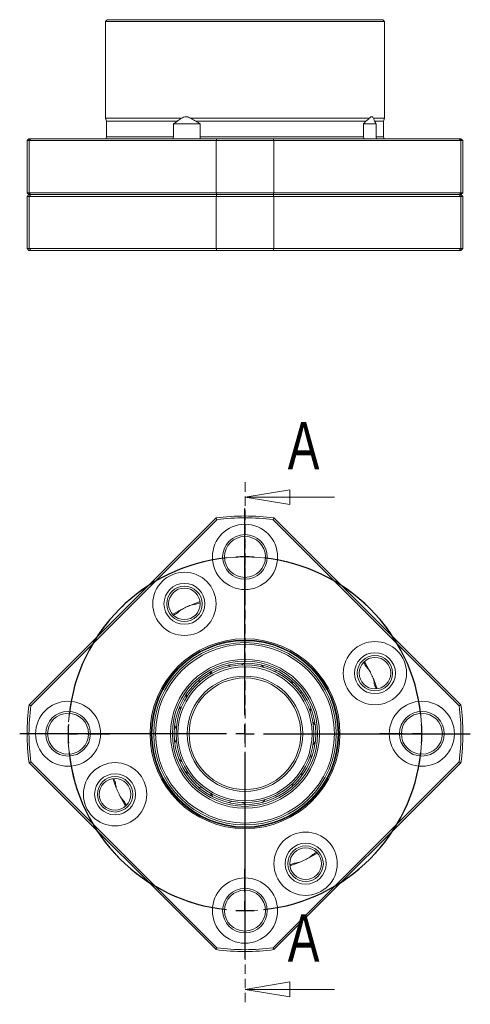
# Model space of a CAD drawing. Header units: millimetres. Extents: x 60 to 243, y 20 to 195.
# Tile 1 of 8: x 60 to 120, y 32 to 164. Entities that reach past the tile are written whole.
import ezdxf

# ---------------------------------------------------------------- set-up
doc = ezdxf.new("R2010")
doc.units = ezdxf.units.MM
doc.linetypes.add('CENTERX2', pattern=[20.32, 12.7, -2.54, 2.54, -2.54])
doc.linetypes.add('HIDDEN', pattern=[1.905, 1.27, -0.635])
doc.layers.add('FORMAT', color=7, linetype='Continuous')
doc.styles.add('SLDTEXTSTYLE0', font='TXT', dxfattribs={"width": 0.75})

# ---------------------------------------------------------------- blocks, each defined once
blk = doc.blocks.new('SW_CENTERMARKSYMBOL_0')
at = {"layer": 'FORMAT', "color": 0}
for p, q in [((-23.75, 26.25), (-23.75, 29.375)), ((-23.75, 23.75), (-23.75, 25)), ((-23.75, 23.75), (-23.75, 22.5)), ((-23.75, 21.25), (-23.75, 18.125)), ((-50, 0), (-53.125, 0)), ((-47.5, 0), (-48.75, 0)), ((-47.5, 0), (-46.25, 0)), ((-45, 0), (-41.875, 0)), ((-2.5, 0), (-5.625, 0)), ((0, 0), (-1.25, 0)), ((0, 0), (1.25, 0)), ((2.5, 0), (5.625, 0)), ((-23.75, -21.25), (-23.75, -18.125)), ((-23.75, -23.75), (-23.75, -22.5)), ((-23.75, -23.75), (-23.75, -25)), ((-23.75, -26.25), (-23.75, -29.375))]:
    blk.add_line(p, q, dxfattribs=at)
for start, end in [(96.03113, 173.96887), (90, 93.01557), (86.98443, 90), (6.03113, 83.96887), (176.98443, 180), (180, 183.01557), (0, 3.01557), (356.98443, 0), (186.03113, 263.96887), (276.03113, 353.96887), (266.98443, 270), (270, 273.01557)]:
    blk.add_arc((-23.75, 0), 23.75, start, end, dxfattribs=at)
blk = doc.blocks.new('SW_CENTERMARKSYMBOL_1')
at = {"layer": 'FORMAT', "color": 0}
for p, q in [((0, 2.5), (0, 30.25)), ((-2.5, 0), (-30.25, 0)), ((0, 0), (-1.25, 0)), ((0, 0), (0, 1.25)), ((0, 0), (0, -1.25)), ((0, 0), (1.25, 0)), ((2.5, 0), (30.25, 0)), ((0, -2.5), (0, -30.25))]:
    blk.add_line(p, q, dxfattribs=at)
blk = doc.blocks.new('_CLOSED')
at = {"color": 0, "linetype": 'ByBlock', "lineweight": -2}
for p, q in [((-1, 0.166667), (0, 0)), ((-1, 0.166667), (-1, -0.166667)), ((0, 0), (-1, -0.166667)), ((0, 0), (-1, 0))]:
    blk.add_line(p, q, dxfattribs=at)

msp = doc.modelspace()

# ---------------------------------------------------------------- linework, layer by layer
at = {"color": 7, "linetype": 'Continuous', "lineweight": 15}
for p, q in [((71.47, 163.94), (71.22, 163.69)), ((71.22, 163.69), (71.22, 150.69)), ((103.23, 163.69), (71.22, 163.69)), ((71.47, 163.94), (103.05, 163.94)), ((103.05, 163.94), (108.47, 163.94)), ((108.72, 163.69), (103.23, 163.69)), ((108.72, 163.69), (108.47, 163.94)), ((108.72, 150.69), (108.72, 163.69)), ((71.22, 150.69), (71.37, 150.29)), ((81.41, 150.69), (71.22, 150.69)), ((71.37, 150.29), (71.37, 148.19)), ((80.89, 150.29), (71.37, 150.29)), ((80.36, 148.19), (80.36, 149.94)), ((80.36, 149.94), (83.96, 149.94)), ((106.65, 150.69), (82.7, 150.69)), ((106.2, 150.29), (83.38, 150.29)), ((83.96, 149.94), (83.96, 148.19)), ((105.87, 149.94), (107.57, 149.94)), ((105.89, 148.19), (105.89, 149.94)), ((108.72, 150.69), (107.25, 150.69)), ((108.57, 150.29), (107.36, 150.29)), ((107.57, 149.94), (107.57, 148.19)), ((108.57, 150.29), (108.72, 150.69)), ((108.57, 148.19), (108.57, 150.29)), ((105.89, 148.19), (83.96, 148.19)), ((60.97, 147.94), (60.72, 147.69)), ((60.72, 147.69), (60.72, 140.69)), ((60.98, 147.69), (60.72, 147.69)), ((60.97, 147.94), (61.22, 147.94)), ((86.08, 147.69), (60.98, 147.69)), ((60.98, 147.69), (60.98, 140.69)), ((61.22, 147.94), (86.2, 147.94)), ((93.86, 147.69), (86.08, 147.69)), ((86.08, 140.69), (86.08, 147.69)), ((86.2, 147.94), (93.75, 147.94)), ((93.75, 147.94), (118.73, 147.94)), ((93.86, 147.69), (93.86, 140.69)), ((118.96, 147.69), (93.86, 147.69)), ((118.73, 147.94), (118.97, 147.94)), ((118.96, 140.69), (118.96, 147.69)), ((119.22, 147.69), (118.96, 147.69)), ((119.22, 147.69), (118.97, 147.94)), ((119.22, 140.69), (119.22, 147.69)), ((60.72, 140.69), (60.97, 140.44)), ((60.72, 140.69), (60.98, 140.69)), ((60.97, 140.44), (60.72, 140.19)), ((60.72, 140.19), (60.72, 133.19)), ((60.98, 140.19), (60.72, 140.19)), ((60.97, 140.44), (61.22, 140.44)), ((60.98, 140.69), (86.08, 140.69)), ((60.98, 140.19), (61.22, 140.44)), ((60.98, 140.19), (60.98, 133.19)), ((86.08, 140.19), (60.98, 140.19)), ((61.22, 140.44), (86.2, 140.44)), ((86.08, 140.69), (93.86, 140.69)), ((86.08, 140.19), (86.2, 140.44)), ((86.08, 133.19), (86.08, 140.19)), ((93.86, 140.19), (86.08, 140.19)), ((86.2, 140.44), (93.75, 140.44)), ((93.86, 140.19), (93.75, 140.44)), ((93.75, 140.44), (118.73, 140.44)), ((93.86, 140.69), (118.96, 140.69)), ((93.86, 140.19), (93.86, 133.19)), ((118.96, 140.19), (93.86, 140.19)), ((118.73, 140.44), (118.96, 140.19)), ((118.73, 140.44), (118.97, 140.44)), ((118.96, 140.69), (119.22, 140.69)), ((118.96, 133.19), (118.96, 140.19)), ((119.22, 140.19), (118.96, 140.19)), ((118.97, 140.44), (119.22, 140.69)), ((119.22, 140.19), (118.97, 140.44)), ((119.22, 133.19), (119.22, 140.19)), ((60.72, 133.19), (60.97, 132.94)), ((60.72, 133.19), (60.98, 133.19)), ((61.22, 132.94), (60.97, 132.94)), ((60.98, 133.19), (86.08, 133.19)), ((60.98, 133.19), (61.22, 132.94)), ((86.2, 132.94), (61.22, 132.94)), ((86.08, 133.19), (93.86, 133.19)), ((86.08, 133.19), (86.2, 132.94)), ((93.75, 132.94), (86.2, 132.94)), ((93.86, 133.19), (93.75, 132.94)), ((118.73, 132.94), (93.75, 132.94)), ((93.86, 133.19), (118.96, 133.19)), ((118.96, 133.19), (118.73, 132.94)), ((118.97, 132.94), (118.73, 132.94)), ((118.96, 133.19), (119.22, 133.19)), ((118.97, 132.94), (119.22, 133.19)), ((60.98, 71.92), (86.08, 97.02)), ((86.2, 96.78), (61.22, 71.8)), ((86.08, 97.02), (86.2, 96.78)), ((93.86, 97.02), (93.75, 96.78)), ((118.73, 71.8), (93.75, 96.78)), ((93.86, 97.02), (118.96, 71.92)), ((81.41, 84.71), (80.25, 84.06)), ((83.94, 85.78), (82.7, 85.31)), ((106.65, 76.59), (106, 77.75)), ((107.73, 74.06), (107.25, 75.31)), ((60.98, 71.92), (61.22, 71.8)), ((118.96, 71.92), (118.73, 71.8)), ((61.22, 64.26), (60.98, 64.14)), ((86.08, 39.04), (60.98, 64.14)), ((61.22, 64.26), (86.2, 39.28)), ((93.75, 39.28), (118.73, 64.26)), ((118.96, 64.14), (93.86, 39.04)), ((118.73, 64.26), (118.96, 64.14)), ((72.22, 62), (72.69, 60.76)), ((73.29, 59.47), (73.94, 58.31)), ((98.53, 51.35), (99.69, 52)), ((96, 50.28), (97.25, 50.75)), ((86.2, 39.28), (86.08, 39.04)), ((93.75, 39.28), (93.86, 39.04))]:
    msp.add_line(p, q, dxfattribs=at)
at = {"color": 8, "linetype": 'Continuous', "lineweight": 15}
for p, q in [((80.36, 148.19), (71.37, 148.19)), ((108.57, 148.19), (107.57, 148.19))]:
    msp.add_line(p, q, dxfattribs=at)
at = {"color": 7, "linetype": 'HIDDEN', "lineweight": 0}
msp.add_line((89.98, 101.81), (89.98, 31.69), dxfattribs=at)
at = {"color": 7, "linetype": 'Continuous', "lineweight": 0}
for p, q in [((101.98, 99.81), (89.98, 99.81)), ((101.98, 33.69), (89.98, 33.69))]:
    msp.add_line(p, q, dxfattribs=at)
at = {"color": 7, "linetype": 'Continuous', "lineweight": 15, "flags": 128}
for points in [[(87.59, 77.23), (88.05, 77.09), (88.09, 77.09)], [(89.47, 77.27), (89.51, 77.28), (89.92, 77.53)], [(92.14, 77.28), (92.48, 76.95), (92.51, 76.93)], [(85.24, 75.98), (85.26, 76.01), (85.51, 76.42)], [(93.82, 76.44), (93.86, 76.44), (94.34, 76.47)], [(83.59, 75.07), (84.06, 75.16), (84.09, 75.17)], [(96.19, 75.21), (96.34, 74.76), (96.35, 74.73)], [(82.09, 72.87), (82.09, 72.91), (82.12, 73.38)], [(97.29, 73.69), (97.32, 73.67), (97.76, 73.47)], [(81.05, 71.3), (81.42, 71.6), (81.45, 71.62)], [(98.81, 71.5), (98.74, 71.03), (98.73, 70.99)], [(80.74, 68.65), (80.73, 68.69), (80.53, 69.12)], [(99.08, 69.64), (99.1, 69.61), (99.4, 69.23)], [(80.56, 66.78), (80.74, 67.21), (80.76, 67.25)], [(99.42, 67), (99.13, 66.61), (99.11, 66.58)], [(98.79, 65.22), (98.79, 65.18), (98.87, 64.71)], [(81.51, 64.29), (81.48, 64.32), (81.11, 64.61)], [(82.22, 62.54), (82.18, 63.02), (82.17, 63.06)], [(97.85, 62.73), (97.42, 62.52), (97.39, 62.5)], [(84.22, 60.79), (84.18, 60.8), (83.71, 60.88)], [(96.47, 61.45), (96.46, 61.41), (96.31, 60.96)], [(85.66, 59.57), (85.4, 59.97), (85.38, 60)], [(94.49, 59.67), (94.01, 59.69), (93.97, 59.69)], [(88.25, 58.94), (88.21, 58.94), (87.75, 58.79)], [(90.08, 58.53), (89.67, 58.77), (89.64, 58.79)], [(92.67, 59.18), (92.64, 59.16), (92.3, 58.82)]]:
    msp.add_lwpolyline(points, dxfattribs=at)
at = {"color": 7, "linetype": 'Continuous', "lineweight": 15}
for centre, radius in [((89.97, 91.78), 4.38), ((89.97, 91.78), 3), ((89.97, 91.78), 2.75), ((81.84, 85.48), 4.25), ((81.84, 85.48), 2.75), ((81.84, 85.48), 2.37), ((81.84, 85.48), 2.12), ((89.97, 68.03), 12.75), ((89.97, 68.03), 12.59), ((89.97, 68.03), 12.57), ((89.97, 68.03), 12.5), ((89.97, 68.03), 12.5), ((89.97, 68.03), 12.25), ((89.97, 68.03), 12), ((107.42, 76.17), 4.25), ((89.97, 68.03), 10), ((107.42, 76.17), 2.75), ((107.42, 76.17), 2.37), ((107.42, 76.17), 2.12), ((89.97, 68.03), 9.75), ((89.97, 68.03), 9.5), ((89.97, 68.03), 9.25), ((89.97, 68.03), 9), ((89.97, 68.03), 7.75), ((89.97, 68.03), 7.5), ((66.22, 68.03), 4.37), ((113.72, 68.03), 4.37), ((66.22, 68.03), 3), ((66.22, 68.03), 2.75), ((113.72, 68.03), 3), ((113.72, 68.03), 2.75), ((72.53, 59.9), 4.25), ((72.53, 59.9), 2.75), ((72.53, 59.9), 2.38), ((72.53, 59.9), 2.12), ((98.11, 50.58), 4.25), ((98.11, 50.58), 2.75), ((98.11, 50.58), 2.38), ((98.11, 50.58), 2.13), ((89.97, 44.28), 4.38), ((89.97, 44.28), 3), ((89.97, 44.28), 2.75)]:
    msp.add_circle(centre, radius, dxfattribs=at)
for centre, radius, start, end in [((70.97, 148.19), 0.4, 321.3178, 0), ((108.97, 148.19), 0.4, 180, 218.6822), ((89.97, 68.03), 29.25, 82.3569, 97.6431), ((89.97, 68.03), 29, 82.5235, 97.4765), ((89.97, 68.03), 29.25, 172.3569, 187.6431), ((89.97, 68.03), 29, 172.5235, 187.4765), ((89.97, 68.03), 29, 352.5235, 7.4765), ((89.97, 68.03), 29.25, 352.3569, 7.6431), ((89.97, 68.03), 29.25, 262.3569, 277.6431), ((89.97, 68.03), 29, 262.5235, 277.4765)]:
    msp.add_arc(centre, radius, start, end, dxfattribs=at)
for points, knots in [([(81.41, 150.69), (81.51, 150.74), (81.61, 150.8), (81.82, 150.88), (81.93, 150.91), (82.1, 150.91), (82.16, 150.91), (82.27, 150.88), (82.33, 150.86), (82.49, 150.8), (82.59, 150.74), (82.7, 150.69)], [0, 0, 0, 0, 0.25, 0.25, 0.5, 0.5, 0.625, 0.625, 0.75, 0.75, 1, 1, 1, 1]), ([(106.65, 150.69), (106.7, 150.74), (106.76, 150.8), (106.86, 150.88), (106.91, 150.91), (106.99, 150.91), (107.02, 150.91), (107.07, 150.88), (107.09, 150.86), (107.17, 150.8), (107.21, 150.74), (107.25, 150.69)], [0, 0, 0, 0, 0.25, 0.25, 0.5, 0.5, 0.625, 0.625, 0.75, 0.75, 1, 1, 1, 1]), ([(80.29, 147.94), (80.3, 147.96), (80.34, 148.02), (80.35, 148.11), (80.36, 148.17), (80.36, 148.19)], [0, 0, 0, 0, 0.334822, 0.830554, 1, 1, 1, 1]), ([(83.96, 148.19), (83.96, 148.14), (83.95, 148.06), (83.95, 147.97), (83.95, 147.94), (83.95, 147.94)], [0, 0, 0, 0, 0.485721, 0.97145, 1, 1, 1, 1]), ([(105.96, 147.94), (105.95, 147.96), (105.91, 148.02), (105.9, 148.11), (105.89, 148.17), (105.89, 148.19)], [0, 0, 0, 0, 0.334822, 0.830554, 1, 1, 1, 1]), ([(107.57, 148.19), (107.58, 148.14), (107.59, 148.06), (107.63, 147.97), (107.66, 147.94), (107.66, 147.94)], [0, 0, 0, 0, 0.485721, 0.97145, 1, 1, 1, 1]), ([(81.41, 84.71), (81.51, 84.76), (81.61, 84.81), (81.82, 84.92), (81.93, 84.97), (82.1, 85.05), (82.16, 85.08), (82.27, 85.13), (82.33, 85.15), (82.49, 85.22), (82.59, 85.27), (82.7, 85.31)], [0, 0, 0, 0, 0.25, 0.25, 0.5, 0.5, 0.625, 0.625, 0.75, 0.75, 1, 1, 1, 1]), ([(106.65, 76.59), (106.7, 76.49), (106.76, 76.39), (106.86, 76.18), (106.91, 76.07), (106.99, 75.9), (107.02, 75.84), (107.07, 75.73), (107.09, 75.68), (107.17, 75.51), (107.21, 75.41), (107.25, 75.31)], [0, 0, 0, 0, 0.25, 0.25, 0.5, 0.5, 0.625, 0.625, 0.75, 0.75, 1, 1, 1, 1]), ([(73.29, 59.47), (73.24, 59.57), (73.19, 59.67), (73.09, 59.88), (73.03, 59.99), (72.95, 60.16), (72.93, 60.22), (72.88, 60.33), (72.85, 60.39), (72.78, 60.55), (72.73, 60.65), (72.69, 60.76)], [0, 0, 0, 0, 0.25, 0.25, 0.5, 0.5, 0.625, 0.625, 0.75, 0.75, 1, 1, 1, 1]), ([(98.53, 51.35), (98.43, 51.3), (98.33, 51.25), (98.12, 51.14), (98.01, 51.09), (97.84, 51.01), (97.78, 50.99), (97.67, 50.93), (97.62, 50.91), (97.45, 50.84), (97.35, 50.79), (97.25, 50.75)], [0, 0, 0, 0, 0.25, 0.25, 0.5, 0.5, 0.625, 0.625, 0.75, 0.75, 1, 1, 1, 1])]:
    msp.add_open_spline(points, degree=3, knots=knots, dxfattribs=at)
for points in [[(80.36, 149.94), (80.53, 150.06), (80.71, 150.17), (80.89, 150.29)], [(80.89, 150.29), (81.06, 150.42), (81.23, 150.56), (81.41, 150.69)], [(82.7, 150.69), (82.93, 150.56), (83.15, 150.42), (83.38, 150.29)], [(83.38, 150.29), (83.57, 150.17), (83.76, 150.06), (83.96, 149.94)], [(105.89, 149.94), (106, 150.06), (106.1, 150.17), (106.2, 150.29)], [(106.2, 150.29), (106.36, 150.42), (106.51, 150.56), (106.65, 150.69)], [(107.25, 150.69), (107.3, 150.56), (107.33, 150.42), (107.36, 150.29)], [(107.36, 150.29), (107.44, 150.17), (107.51, 150.06), (107.57, 149.94)], [(60.98, 147.69), (61.06, 147.77), (61.14, 147.85), (61.22, 147.94)], [(86.08, 147.69), (86.12, 147.77), (86.16, 147.85), (86.2, 147.94)], [(93.86, 147.69), (93.82, 147.77), (93.78, 147.85), (93.75, 147.94)], [(118.96, 147.69), (118.88, 147.77), (118.8, 147.85), (118.73, 147.94)], [(60.98, 140.69), (61.06, 140.6), (61.14, 140.52), (61.22, 140.44)], [(86.08, 140.69), (86.12, 140.6), (86.16, 140.52), (86.2, 140.44)], [(93.86, 140.69), (93.82, 140.6), (93.78, 140.52), (93.75, 140.44)], [(118.73, 140.44), (118.8, 140.52), (118.88, 140.6), (118.96, 140.69)], [(80.89, 84.26), (81.06, 84.41), (81.23, 84.56), (81.41, 84.71)], [(82.7, 85.31), (82.93, 85.36), (83.15, 85.39), (83.38, 85.42)], [(83.38, 85.42), (83.57, 85.5), (83.76, 85.57), (83.96, 85.63)], [(80.36, 83.95), (80.53, 84.06), (80.71, 84.16), (80.89, 84.26)], [(105.89, 77.65), (106, 77.47), (106.1, 77.3), (106.2, 77.12)], [(106.2, 77.12), (106.36, 76.95), (106.51, 76.77), (106.65, 76.59)], [(107.25, 75.31), (107.3, 75.08), (107.33, 74.85), (107.36, 74.62)], [(107.36, 74.62), (107.44, 74.43), (107.51, 74.24), (107.57, 74.05)], [(72.58, 61.44), (72.51, 61.63), (72.44, 61.82), (72.37, 62.01)], [(72.69, 60.76), (72.65, 60.98), (72.61, 61.21), (72.58, 61.44)], [(73.74, 58.95), (73.59, 59.12), (73.44, 59.29), (73.29, 59.47)], [(74.05, 58.42), (73.95, 58.59), (73.84, 58.77), (73.74, 58.95)], [(99.06, 51.8), (98.89, 51.65), (98.71, 51.5), (98.53, 51.35)], [(99.59, 52.11), (99.41, 52), (99.24, 51.9), (99.06, 51.8)], [(96.57, 50.64), (96.37, 50.57), (96.18, 50.5), (95.99, 50.43)], [(97.25, 50.75), (97.02, 50.71), (96.79, 50.67), (96.57, 50.64)]]:
    msp.add_open_spline(points, degree=3, dxfattribs=at)
at = {"layer": 'FORMAT', "color": 7, "linetype": 'CENTERX2', "lineweight": 0}
msp.add_circle((89.97, 68.03), 23.75, dxfattribs=at)

# ---------------------------------------------------------------- block references
at = {"color": 7, "linetype": 'Continuous', "lineweight": 0, "xscale": 6, "yscale": 6, "rotation": 180.0025340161}
for p in [(89.98, 99.81), (89.98, 33.69)]:
    msp.add_blockref('_CLOSED', p, dxfattribs=at)
at = {"layer": 'FORMAT', "color": 7}
for name, p in [('SW_CENTERMARKSYMBOL_1', (89.97, 68.03)), ('SW_CENTERMARKSYMBOL_0', (113.72, 68.03))]:
    msp.add_blockref(name, p, dxfattribs=at)

# ---------------------------------------------------------------- texts
at = {"color": 7, "linetype": 'Continuous', "char_height": 6.35, "attachment_point": 1, "style": 'SLDTEXTSTYLE0'}
for insert in [(95.71, 109.9), (95.72, 43.78)]:
    msp.add_mtext('A', dxfattribs=dict(at, insert=insert))

doc.saveas('drawing.dxf')
